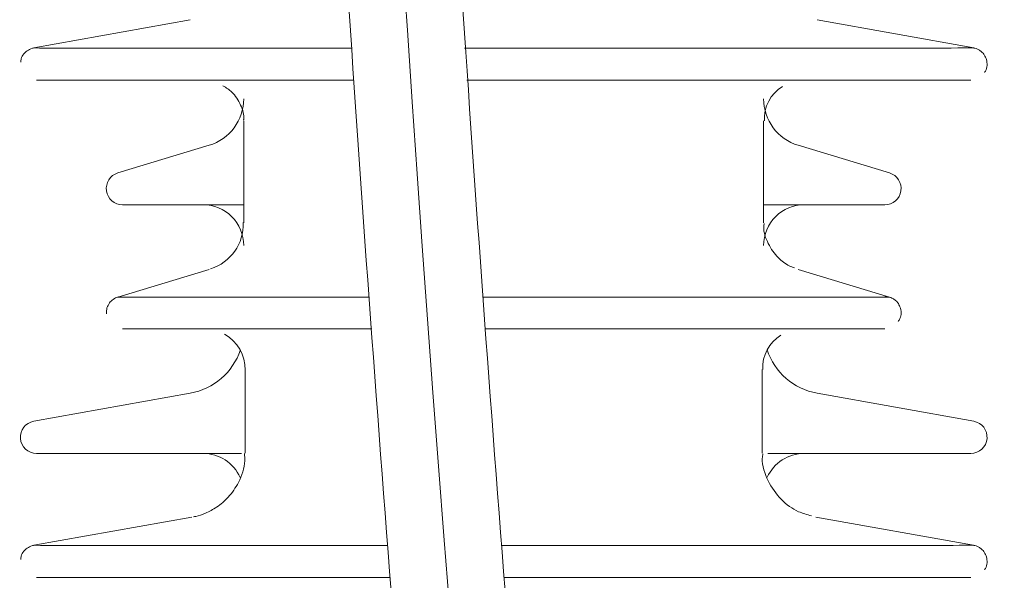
# Model space of a CAD drawing. Header units: millimetres. Extents: x -2674 to -2203, y -551 to -52.
# Tile 87 of 136: x -2296.847 to -2295.635, y -75.408 to -74.718. Entities that reach past the tile are written whole.
import ezdxf
from ezdxf.lldxf.tags import DXFTag

# ---------------------------------------------------------------- set-up
doc = ezdxf.new("R2010")
doc.units = ezdxf.units.MM
doc.layers.add('layer 1', color=7, linetype='Continuous')
tags = doc.linetypes.add('New Line12', pattern=[28.3, 19, -3.1, 3.1, -3.1]).pattern_tags.tags
tags[10:11] = [DXFTag(74, 4), DXFTag(75, 0), DXFTag(340, '0'), DXFTag(46, 1.0), DXFTag(50, 0.0), DXFTag(44, 0.0), DXFTag(45, 0.0)]
tags[8:9] = [DXFTag(74, 4), DXFTag(75, 0), DXFTag(340, '0'), DXFTag(46, 1.0), DXFTag(50, 0.0), DXFTag(44, 0.0), DXFTag(45, 0.0)]
tags[6:7] = [DXFTag(74, 4), DXFTag(75, 0), DXFTag(340, '0'), DXFTag(46, 1.0), DXFTag(50, 0.0), DXFTag(44, 0.0), DXFTag(45, 0.0)]
tags[4:5] = [DXFTag(74, 4), DXFTag(75, 0), DXFTag(340, '0'), DXFTag(46, 1.0), DXFTag(50, 0.0), DXFTag(44, 0.0), DXFTag(45, 0.0)]

msp = doc.modelspace()

# ---------------------------------------------------------------- linework, layer by layer
at = {"layer": 'layer 1', "linetype": 'New Line12', "lineweight": 9}
msp.add_open_spline([(-2295.9439, -71.8977), (-2295.9439, -71.8883), (-2295.9439, -71.8789), (-2295.9439, -71.8695), (-2295.9439, -71.8695), (-2295.9439, -69.8824), (-2296.3738, -70.3247), (-2296.4417, -72.0837), (-2296.4417, -72.0837), (-2296.5411, -74.6617), (-2295.8628, -80.0682), (-2295.4252, -83.2949), (-2295.4252, -83.2949), (-2295.1805, -85.0989), (-2295.0111, -86.2216), (-2295.0111, -88.5338), (-2295.0111, -88.5338), (-2295.0111, -88.5391), (-2295.0111, -88.5445), (-2295.0111, -88.5498), (-2295.0111, -88.5498), (-2295.0111, -92.716), (-2294.88, -96.4903), (-2294.88, -100.6565), (-2294.88, -100.6565), (-2294.88, -100.6582), (-2294.88, -100.6599), (-2294.88, -100.6615)], degree=3, knots=[0, 0, 0, 0, 0.125, 0.125, 0.125, 0.125, 0.25, 0.25, 0.25, 0.25, 0.375, 0.375, 0.375, 0.375, 0.5, 0.5, 0.5, 0.5, 0.625, 0.625, 0.625, 0.625, 0.75, 0.75, 0.75, 0.75, 1, 1, 1, 1], dxfattribs=at)
at = {"layer": 'layer 1', "lineweight": 9}
for points, knots in [([(-2295.874, -71.8789), (-2295.8746, -71.76), (-2295.8753, -71.6591), (-2295.8777, -71.5616), (-2295.8777, -71.5616), (-2295.88, -71.4703), (-2295.8837, -71.3818), (-2295.8883, -71.3007), (-2295.8883, -71.3007), (-2295.8925, -71.2288), (-2295.8974, -71.1627), (-2295.903, -71.1014), (-2295.903, -71.1014), (-2295.9081, -71.0472), (-2295.9137, -70.9968), (-2295.9199, -70.9501), (-2295.9199, -70.9501), (-2295.9316, -70.8621), (-2295.9456, -70.7874), (-2295.9609, -70.7261), (-2295.9609, -70.7261), (-2295.9755, -70.6683), (-2295.9913, -70.6224), (-2296.0124, -70.5837), (-2296.0124, -70.5837), (-2296.0222, -70.5659), (-2296.033, -70.5496), (-2296.0459, -70.5357), (-2296.0459, -70.5357), (-2296.0578, -70.5228), (-2296.0715, -70.5119), (-2296.0858, -70.5043), (-2296.0858, -70.5043), (-2296.0977, -70.4979), (-2296.1101, -70.4938), (-2296.1232, -70.4921), (-2296.1232, -70.4921), (-2296.1333, -70.4908), (-2296.1439, -70.491), (-2296.1535, -70.4923), (-2296.1535, -70.4923), (-2296.1632, -70.4937), (-2296.1717, -70.4963), (-2296.1799, -70.4998), (-2296.1799, -70.4998), (-2296.1917, -70.5048), (-2296.2026, -70.5117), (-2296.2132, -70.5203), (-2296.2132, -70.5203), (-2296.2268, -70.5315), (-2296.2398, -70.5456), (-2296.2521, -70.5625), (-2296.2521, -70.5625), (-2296.2655, -70.5807), (-2296.2782, -70.6021), (-2296.2904, -70.6266), (-2296.2904, -70.6266), (-2296.3005, -70.6471), (-2296.3103, -70.6697), (-2296.3194, -70.6938), (-2296.3194, -70.6938), (-2296.3293, -70.7199), (-2296.3385, -70.7478), (-2296.3471, -70.7768), (-2296.3471, -70.7768), (-2296.3547, -70.8022), (-2296.3619, -70.8285), (-2296.369, -70.8567), (-2296.369, -70.8567), (-2296.3774, -70.8902), (-2296.3857, -70.9263), (-2296.3937, -70.9647), (-2296.3937, -70.9647), (-2296.403, -71.009), (-2296.4119, -71.0564), (-2296.4205, -71.107), (-2296.4205, -71.107), (-2296.4293, -71.1588), (-2296.4377, -71.2139), (-2296.4456, -71.2722), (-2296.4456, -71.2722), (-2296.4532, -71.3286), (-2296.4605, -71.3879), (-2296.4672, -71.4503), (-2296.4672, -71.4503), (-2296.4736, -71.5103), (-2296.4796, -71.5732), (-2296.4851, -71.6389), (-2296.4851, -71.6389), (-2296.4974, -71.786), (-2296.507, -71.9475), (-2296.5131, -72.1228), (-2296.5131, -72.1228), (-2296.5192, -72.2967), (-2296.5219, -72.4842), (-2296.5214, -72.6836), (-2296.5214, -72.6836), (-2296.5209, -72.8825), (-2296.5172, -73.0933), (-2296.5107, -73.3133), (-2296.5107, -73.3133), (-2296.5041, -73.5337), (-2296.4947, -73.7635), (-2296.4827, -74.0004), (-2296.4827, -74.0004), (-2296.4707, -74.2375), (-2296.4563, -74.4818), (-2296.4397, -74.731), (-2296.4397, -74.731), (-2296.4231, -74.9807), (-2296.4044, -75.2355), (-2296.3839, -75.4936), (-2296.3839, -75.4936), (-2296.3634, -75.752), (-2296.3411, -76.0138), (-2296.3175, -76.2776), (-2296.3175, -76.2776), (-2296.2938, -76.5416), (-2296.2686, -76.8076), (-2296.2424, -77.0745), (-2296.2424, -77.0745), (-2296.2161, -77.3416), (-2296.1887, -77.6095), (-2296.1604, -77.8773), (-2296.1604, -77.8773), (-2296.1321, -78.1451), (-2296.1029, -78.4128), (-2296.0731, -78.6794), (-2296.0731, -78.6794), (-2296.0432, -78.9462), (-2296.0127, -79.212), (-2295.9818, -79.4758), (-2295.9818, -79.4758), (-2295.9509, -79.7396), (-2295.9195, -80.0014), (-2295.8879, -80.2605), (-2295.8879, -80.2605), (-2295.8564, -80.5194), (-2295.8246, -80.7756), (-2295.7928, -81.0279), (-2295.7928, -81.0279), (-2295.7611, -81.2801), (-2295.7293, -81.5285), (-2295.6978, -81.7718), (-2295.6978, -81.7718), (-2295.6664, -82.0148), (-2295.6351, -82.2529), (-2295.6044, -82.4846), (-2295.6044, -82.4846), (-2295.5738, -82.7161), (-2295.5436, -82.9413), (-2295.5143, -83.158), (-2295.5143, -83.158), (-2295.485, -83.3746), (-2295.4566, -83.5829), (-2295.4293, -83.7842), (-2295.4293, -83.7842), (-2295.4019, -83.9861), (-2295.3756, -84.1812), (-2295.3505, -84.3731), (-2295.3505, -84.3731), (-2295.3254, -84.5656), (-2295.3016, -84.7549), (-2295.2791, -84.9452), (-2295.2791, -84.9452), (-2295.2566, -85.135), (-2295.2355, -85.3258), (-2295.2159, -85.5222), (-2295.2159, -85.5222), (-2295.1965, -85.7171), (-2295.1787, -85.9176), (-2295.1627, -86.1281), (-2295.1627, -86.1281), (-2295.1508, -86.2838), (-2295.14, -86.4451), (-2295.1304, -86.613), (-2295.1304, -86.613), (-2295.1209, -86.7795), (-2295.1126, -86.9527), (-2295.1058, -87.1321), (-2295.1058, -87.1321), (-2295.0999, -87.2854), (-2295.0951, -87.4433), (-2295.0913, -87.6046), (-2295.0913, -87.6046), (-2295.0874, -87.7691), (-2295.0846, -87.9372), (-2295.0831, -88.1066), (-2295.0831, -88.1066), (-2295.0815, -88.2829), (-2295.0812, -88.4606), (-2295.081, -88.6381), (-2295.081, -88.6381), (-2295.0808, -88.8144), (-2295.0806, -88.9904), (-2295.0801, -89.1661), (-2295.0801, -89.1661), (-2295.0796, -89.3395), (-2295.0789, -89.5125), (-2295.078, -89.685), (-2295.078, -89.685), (-2295.077, -89.8561), (-2295.0759, -90.0266), (-2295.0747, -90.1964), (-2295.0747, -90.1964), (-2295.0734, -90.3656), (-2295.072, -90.5341), (-2295.0704, -90.7019), (-2295.0704, -90.7019), (-2295.0672, -91.0529), (-2295.0633, -91.4007), (-2295.0589, -91.7452), (-2295.0589, -91.7452), (-2295.0546, -92.0904), (-2295.0498, -92.4323), (-2295.0448, -92.7719), (-2295.0448, -92.7719), (-2295.0397, -93.1119), (-2295.0344, -93.4496), (-2295.0289, -93.7862), (-2295.0289, -93.7862), (-2295.0235, -94.123), (-2295.0179, -94.4587), (-2295.0124, -94.7946), (-2295.0124, -94.7946), (-2295.0068, -95.1304), (-2295.0013, -95.4664), (-2294.996, -95.804), (-2294.996, -95.804), (-2294.9921, -96.0514), (-2294.9883, -96.2996), (-2294.9846, -96.5491), (-2294.9846, -96.5491), (-2294.9809, -96.7984), (-2294.9774, -97.049), (-2294.9742, -97.3012), (-2294.9742, -97.3012), (-2294.9709, -97.5487), (-2294.9679, -97.7977), (-2294.9652, -98.0485), (-2294.9652, -98.0485), (-2294.9642, -98.1443), (-2294.9632, -98.2403), (-2294.9622, -98.3366), (-2294.9622, -98.3366), (-2294.9612, -98.4346), (-2294.9603, -98.5329), (-2294.9594, -98.6314), (-2294.9594, -98.6314), (-2294.9583, -98.7544), (-2294.9573, -98.878), (-2294.9564, -99.0016), (-2294.9564, -99.0016), (-2294.9553, -99.1543), (-2294.9543, -99.3071), (-2294.9534, -99.462), (-2294.9534, -99.462), (-2294.9524, -99.6466), (-2294.9515, -99.8343), (-2294.951, -100.0144), (-2294.951, -100.0144), (-2294.9505, -100.1756), (-2294.9503, -100.3307), (-2294.9501, -100.5015)], [0, 0, 0, 0, 0.014925, 0.014925, 0.014925, 0.014925, 0.029851, 0.029851, 0.029851, 0.029851, 0.044776, 0.044776, 0.044776, 0.044776, 0.059701, 0.059701, 0.059701, 0.059701, 0.074627, 0.074627, 0.074627, 0.074627, 0.089552, 0.089552, 0.089552, 0.089552, 0.104478, 0.104478, 0.104478, 0.104478, 0.119403, 0.119403, 0.119403, 0.119403, 0.134328, 0.134328, 0.134328, 0.134328, 0.149254, 0.149254, 0.149254, 0.149254, 0.164179, 0.164179, 0.164179, 0.164179, 0.179104, 0.179104, 0.179104, 0.179104, 0.19403, 0.19403, 0.19403, 0.19403, 0.208955, 0.208955, 0.208955, 0.208955, 0.223881, 0.223881, 0.223881, 0.223881, 0.238806, 0.238806, 0.238806, 0.238806, 0.253731, 0.253731, 0.253731, 0.253731, 0.268657, 0.268657, 0.268657, 0.268657, 0.283582, 0.283582, 0.283582, 0.283582, 0.298507, 0.298507, 0.298507, 0.298507, 0.313433, 0.313433, 0.313433, 0.313433, 0.328358, 0.328358, 0.328358, 0.328358, 0.343284, 0.343284, 0.343284, 0.343284, 0.358209, 0.358209, 0.358209, 0.358209, 0.373134, 0.373134, 0.373134, 0.373134, 0.38806, 0.38806, 0.38806, 0.38806, 0.402985, 0.402985, 0.402985, 0.402985, 0.41791, 0.41791, 0.41791, 0.41791, 0.432836, 0.432836, 0.432836, 0.432836, 0.447761, 0.447761, 0.447761, 0.447761, 0.462687, 0.462687, 0.462687, 0.462687, 0.477612, 0.477612, 0.477612, 0.477612, 0.492537, 0.492537, 0.492537, 0.492537, 0.507463, 0.507463, 0.507463, 0.507463, 0.522388, 0.522388, 0.522388, 0.522388, 0.537313, 0.537313, 0.537313, 0.537313, 0.552239, 0.552239, 0.552239, 0.552239, 0.567164, 0.567164, 0.567164, 0.567164, 0.58209, 0.58209, 0.58209, 0.58209, 0.597015, 0.597015, 0.597015, 0.597015, 0.61194, 0.61194, 0.61194, 0.61194, 0.626866, 0.626866, 0.626866, 0.626866, 0.641791, 0.641791, 0.641791, 0.641791, 0.656716, 0.656716, 0.656716, 0.656716, 0.671642, 0.671642, 0.671642, 0.671642, 0.686567, 0.686567, 0.686567, 0.686567, 0.701493, 0.701493, 0.701493, 0.701493, 0.716418, 0.716418, 0.716418, 0.716418, 0.731343, 0.731343, 0.731343, 0.731343, 0.746269, 0.746269, 0.746269, 0.746269, 0.761194, 0.761194, 0.761194, 0.761194, 0.776119, 0.776119, 0.776119, 0.776119, 0.791045, 0.791045, 0.791045, 0.791045, 0.80597, 0.80597, 0.80597, 0.80597, 0.820896, 0.820896, 0.820896, 0.820896, 0.835821, 0.835821, 0.835821, 0.835821, 0.850746, 0.850746, 0.850746, 0.850746, 0.865672, 0.865672, 0.865672, 0.865672, 0.880597, 0.880597, 0.880597, 0.880597, 0.895522, 0.895522, 0.895522, 0.895522, 0.910448, 0.910448, 0.910448, 0.910448, 0.925373, 0.925373, 0.925373, 0.925373, 0.940299, 0.940299, 0.940299, 0.940299, 0.955224, 0.955224, 0.955224, 0.955224, 0.970149, 0.970149, 0.970149, 0.970149, 1, 1, 1, 1]), ([(-2294.8101, -100.5015), (-2294.8103, -100.3507), (-2294.8105, -100.2128), (-2294.8108, -100.0697), (-2294.8108, -100.0697), (-2294.8113, -99.9024), (-2294.812, -99.728), (-2294.8129, -99.5562), (-2294.8129, -99.5562), (-2294.8137, -99.4091), (-2294.8146, -99.2641), (-2294.8156, -99.119), (-2294.8156, -99.119), (-2294.8164, -98.998), (-2294.8173, -98.877), (-2294.8184, -98.7565), (-2294.8184, -98.7565), (-2294.8192, -98.6598), (-2294.82, -98.5634), (-2294.8209, -98.4673), (-2294.8209, -98.4673), (-2294.8218, -98.3803), (-2294.8226, -98.2936), (-2294.8235, -98.207), (-2294.8235, -98.207), (-2294.8257, -97.9981), (-2294.828, -97.7904), (-2294.8306, -97.5838), (-2294.8306, -97.5838), (-2294.8332, -97.3715), (-2294.836, -97.1603), (-2294.8389, -96.9502), (-2294.8389, -96.9502), (-2294.8441, -96.5737), (-2294.8497, -96.2006), (-2294.8556, -95.8294), (-2294.8556, -95.8294), (-2294.8614, -95.4579), (-2294.8675, -95.0884), (-2294.8736, -94.7191), (-2294.8736, -94.7191), (-2294.879, -94.3894), (-2294.8845, -94.0598), (-2294.8898, -93.7291), (-2294.8898, -93.7291), (-2294.8952, -93.3986), (-2294.9004, -93.067), (-2294.9053, -92.7332), (-2294.9053, -92.7332), (-2294.9103, -92.3998), (-2294.9149, -92.0642), (-2294.9192, -91.7255), (-2294.9192, -91.7255), (-2294.9234, -91.3875), (-2294.9272, -91.0464), (-2294.9304, -90.7021), (-2294.9304, -90.7021), (-2294.9323, -90.5067), (-2294.9339, -90.3102), (-2294.9353, -90.1128), (-2294.9353, -90.1128), (-2294.9367, -89.9144), (-2294.9378, -89.7151), (-2294.9388, -89.515), (-2294.9388, -89.515), (-2294.9398, -89.3129), (-2294.9405, -89.1101), (-2294.9407, -88.9068), (-2294.9407, -88.9068), (-2294.941, -88.6992), (-2294.9406, -88.4911), (-2294.9417, -88.2838), (-2294.9417, -88.2838), (-2294.9428, -88.0828), (-2294.9454, -87.8824), (-2294.9495, -87.6866), (-2294.9495, -87.6866), (-2294.9534, -87.496), (-2294.9589, -87.3098), (-2294.9658, -87.1298), (-2294.9658, -87.1298), (-2294.9727, -86.9494), (-2294.981, -86.7753), (-2294.9905, -86.6078), (-2294.9905, -86.6078), (-2295.0001, -86.439), (-2295.011, -86.2769), (-2295.0229, -86.1202), (-2295.0229, -86.1202), (-2295.0389, -85.9088), (-2295.0569, -85.7073), (-2295.0763, -85.5115), (-2295.0763, -85.5115), (-2295.0959, -85.3143), (-2295.1171, -85.1229), (-2295.1396, -84.9326), (-2295.1396, -84.9326), (-2295.1621, -84.742), (-2295.186, -84.5525), (-2295.2111, -84.3601), (-2295.2111, -84.3601), (-2295.2361, -84.1684), (-2295.2623, -83.9737), (-2295.2896, -83.7723), (-2295.2896, -83.7723), (-2295.3168, -83.5716), (-2295.3452, -83.3642), (-2295.3744, -83.1484), (-2295.3744, -83.1484), (-2295.4035, -82.9327), (-2295.4335, -82.7087), (-2295.4641, -82.4784), (-2295.4641, -82.4784), (-2295.4946, -82.2478), (-2295.5257, -82.0108), (-2295.5571, -81.7689), (-2295.5571, -81.7689), (-2295.5884, -81.5266), (-2295.6201, -81.2794), (-2295.6517, -81.0283), (-2295.6517, -81.0283), (-2295.6834, -80.777), (-2295.715, -80.522), (-2295.7465, -80.2641), (-2295.7465, -80.2641), (-2295.778, -80.0062), (-2295.8092, -79.7454), (-2295.84, -79.4827), (-2295.84, -79.4827), (-2295.8709, -79.2199), (-2295.9013, -78.9553), (-2295.9311, -78.6895), (-2295.9311, -78.6895), (-2295.9608, -78.424), (-2295.99, -78.1574), (-2296.0182, -77.8906), (-2296.0182, -77.8906), (-2296.0465, -77.624), (-2296.0738, -77.3571), (-2296.1001, -77.0911), (-2296.1001, -77.0911), (-2296.1263, -76.8254), (-2296.1514, -76.5605), (-2296.1751, -76.2975), (-2296.1751, -76.2975), (-2296.1988, -76.0349), (-2296.2211, -75.7742), (-2296.2416, -75.5168), (-2296.2416, -75.5168), (-2296.2622, -75.2599), (-2296.281, -75.0063), (-2296.2977, -74.7576), (-2296.2977, -74.7576), (-2296.3143, -74.5095), (-2296.3289, -74.2663), (-2296.3411, -74.0301), (-2296.3411, -74.0301), (-2296.3532, -73.7944), (-2296.3628, -73.5657), (-2296.3697, -73.3462), (-2296.3697, -73.3462), (-2296.3748, -73.182), (-2296.3783, -73.023), (-2296.3801, -72.8701), (-2296.3801, -72.8701), (-2296.3819, -72.7173), (-2296.382, -72.5706), (-2296.3803, -72.431), (-2296.3803, -72.431), (-2296.3785, -72.2912), (-2296.375, -72.1584), (-2296.3696, -72.0338), (-2296.3696, -72.0338), (-2296.3642, -71.9084), (-2296.3569, -71.7913), (-2296.3482, -71.6821), (-2296.3482, -71.6821), (-2296.3431, -71.6174), (-2296.3374, -71.5555), (-2296.3313, -71.4965), (-2296.3313, -71.4965), (-2296.325, -71.4351), (-2296.3182, -71.3768), (-2296.311, -71.3215), (-2296.311, -71.3215), (-2296.3035, -71.2641), (-2296.2956, -71.2101), (-2296.2874, -71.1593), (-2296.2874, -71.1593), (-2296.2791, -71.1086), (-2296.2705, -71.0612), (-2296.2617, -71.0172), (-2296.2617, -71.0172), (-2296.254, -70.9787), (-2296.246, -70.9429), (-2296.2379, -70.9094), (-2296.2379, -70.9094), (-2296.231, -70.8811), (-2296.224, -70.8546), (-2296.2171, -70.8306), (-2296.2171, -70.8306), (-2296.2098, -70.8053), (-2296.2027, -70.7829), (-2296.1961, -70.7633), (-2296.1961, -70.7633), (-2296.1903, -70.7462), (-2296.1849, -70.7314), (-2296.1798, -70.7181), (-2296.1798, -70.7181), (-2296.1737, -70.7022), (-2296.1681, -70.6886), (-2296.1627, -70.6771), (-2296.1627, -70.6771), (-2296.1572, -70.6651), (-2296.152, -70.6554), (-2296.1476, -70.6481), (-2296.1476, -70.6481), (-2296.1441, -70.6423), (-2296.1411, -70.6381), (-2296.1386, -70.6353), (-2296.1386, -70.6353), (-2296.1368, -70.6332), (-2296.1352, -70.632), (-2296.135, -70.6314), (-2296.135, -70.6314), (-2296.1349, -70.6311), (-2296.1354, -70.6311), (-2296.136, -70.6311), (-2296.136, -70.6311), (-2296.1371, -70.6312), (-2296.1385, -70.6315), (-2296.1395, -70.6321), (-2296.1395, -70.6321), (-2296.1408, -70.6329), (-2296.1413, -70.6342), (-2296.1401, -70.6376), (-2296.1401, -70.6376), (-2296.1387, -70.6414), (-2296.1352, -70.6477), (-2296.1302, -70.6589), (-2296.1302, -70.6589), (-2296.1241, -70.6725), (-2296.1158, -70.6934), (-2296.1075, -70.7201), (-2296.1075, -70.7201), (-2296.0989, -70.7479), (-2296.0905, -70.7821), (-2296.0823, -70.8227), (-2296.0823, -70.8227), (-2296.0739, -70.8647), (-2296.0659, -70.9136), (-2296.0585, -70.9696), (-2296.0585, -70.9696), (-2296.0526, -71.0137), (-2296.0472, -71.0621), (-2296.0424, -71.1146), (-2296.0424, -71.1146), (-2296.0369, -71.1739), (-2296.0322, -71.2382), (-2296.0281, -71.3085), (-2296.0281, -71.3085), (-2296.0235, -71.3878), (-2296.0199, -71.4748), (-2296.0177, -71.5648), (-2296.0177, -71.5648), (-2296.0157, -71.6432), (-2296.0149, -71.724), (-2296.0143, -71.815)], [0, 0, 0, 0, 0.014706, 0.014706, 0.014706, 0.014706, 0.029412, 0.029412, 0.029412, 0.029412, 0.044118, 0.044118, 0.044118, 0.044118, 0.058824, 0.058824, 0.058824, 0.058824, 0.073529, 0.073529, 0.073529, 0.073529, 0.088235, 0.088235, 0.088235, 0.088235, 0.102941, 0.102941, 0.102941, 0.102941, 0.117647, 0.117647, 0.117647, 0.117647, 0.132353, 0.132353, 0.132353, 0.132353, 0.147059, 0.147059, 0.147059, 0.147059, 0.161765, 0.161765, 0.161765, 0.161765, 0.176471, 0.176471, 0.176471, 0.176471, 0.191176, 0.191176, 0.191176, 0.191176, 0.205882, 0.205882, 0.205882, 0.205882, 0.220588, 0.220588, 0.220588, 0.220588, 0.235294, 0.235294, 0.235294, 0.235294, 0.25, 0.25, 0.25, 0.25, 0.264706, 0.264706, 0.264706, 0.264706, 0.279412, 0.279412, 0.279412, 0.279412, 0.294118, 0.294118, 0.294118, 0.294118, 0.308824, 0.308824, 0.308824, 0.308824, 0.323529, 0.323529, 0.323529, 0.323529, 0.338235, 0.338235, 0.338235, 0.338235, 0.352941, 0.352941, 0.352941, 0.352941, 0.367647, 0.367647, 0.367647, 0.367647, 0.382353, 0.382353, 0.382353, 0.382353, 0.397059, 0.397059, 0.397059, 0.397059, 0.411765, 0.411765, 0.411765, 0.411765, 0.426471, 0.426471, 0.426471, 0.426471, 0.441176, 0.441176, 0.441176, 0.441176, 0.455882, 0.455882, 0.455882, 0.455882, 0.470588, 0.470588, 0.470588, 0.470588, 0.485294, 0.485294, 0.485294, 0.485294, 0.5, 0.5, 0.5, 0.5, 0.514706, 0.514706, 0.514706, 0.514706, 0.529412, 0.529412, 0.529412, 0.529412, 0.544118, 0.544118, 0.544118, 0.544118, 0.558824, 0.558824, 0.558824, 0.558824, 0.573529, 0.573529, 0.573529, 0.573529, 0.588235, 0.588235, 0.588235, 0.588235, 0.602941, 0.602941, 0.602941, 0.602941, 0.617647, 0.617647, 0.617647, 0.617647, 0.632353, 0.632353, 0.632353, 0.632353, 0.647059, 0.647059, 0.647059, 0.647059, 0.661765, 0.661765, 0.661765, 0.661765, 0.676471, 0.676471, 0.676471, 0.676471, 0.691176, 0.691176, 0.691176, 0.691176, 0.705882, 0.705882, 0.705882, 0.705882, 0.720588, 0.720588, 0.720588, 0.720588, 0.735294, 0.735294, 0.735294, 0.735294, 0.75, 0.75, 0.75, 0.75, 0.764706, 0.764706, 0.764706, 0.764706, 0.779412, 0.779412, 0.779412, 0.779412, 0.794118, 0.794118, 0.794118, 0.794118, 0.808824, 0.808824, 0.808824, 0.808824, 0.823529, 0.823529, 0.823529, 0.823529, 0.838235, 0.838235, 0.838235, 0.838235, 0.852941, 0.852941, 0.852941, 0.852941, 0.867647, 0.867647, 0.867647, 0.867647, 0.882353, 0.882353, 0.882353, 0.882353, 0.897059, 0.897059, 0.897059, 0.897059, 0.911765, 0.911765, 0.911765, 0.911765, 0.926471, 0.926471, 0.926471, 0.926471, 0.941176, 0.941176, 0.941176, 0.941176, 0.955882, 0.955882, 0.955882, 0.955882, 0.970588, 0.970588, 0.970588, 0.970588, 1, 1, 1, 1]), ([(-2296.8291, -74.7526), (-2296.8298, -74.7527), (-2296.8306, -74.7528), (-2296.8313, -74.753), (-2296.8313, -74.753), (-2296.8336, -74.7537), (-2296.8358, -74.7547), (-2296.8377, -74.7561), (-2296.8377, -74.7561), (-2296.8392, -74.7572), (-2296.8406, -74.7585), (-2296.8418, -74.76), (-2296.8418, -74.76), (-2296.8432, -74.7618), (-2296.8444, -74.7638), (-2296.845, -74.7659), (-2296.845, -74.7659), (-2296.8454, -74.7672), (-2296.8455, -74.7686), (-2296.8456, -74.7701)], [0, 0, 0, 0, 0.166667, 0.166667, 0.166667, 0.166667, 0.333333, 0.333333, 0.333333, 0.333333, 0.5, 0.5, 0.5, 0.5, 0.666667, 0.666667, 0.666667, 0.666667, 1, 1, 1, 1]), ([(-2296.2992, -74.7527), (-2296.1381, -74.7527), (-2295.9787, -74.7527), (-2295.8596, -74.7527), (-2295.8596, -74.7527), (-2295.7406, -74.7527), (-2295.6727, -74.7526), (-2295.6725, -74.7526)], [0, 0, 0, 0, 0.333333, 0.333333, 0.333333, 0.333333, 1, 1, 1, 1]), ([(-2295.6592, -74.7827), (-2295.6588, -74.7821), (-2295.6584, -74.7816), (-2295.658, -74.781), (-2295.658, -74.781), (-2295.6569, -74.779), (-2295.6563, -74.7765), (-2295.6561, -74.7741), (-2295.6561, -74.7741), (-2295.656, -74.7716), (-2295.6562, -74.7692), (-2295.6568, -74.7669), (-2295.6568, -74.7669), (-2295.6574, -74.7649), (-2295.6582, -74.763), (-2295.6594, -74.7612), (-2295.6594, -74.7612), (-2295.6604, -74.7598), (-2295.6615, -74.7585), (-2295.6628, -74.7574), (-2295.6628, -74.7574), (-2295.6639, -74.7564), (-2295.6651, -74.7556), (-2295.6663, -74.7548), (-2295.6663, -74.7548), (-2295.6674, -74.7543), (-2295.6685, -74.7538), (-2295.6696, -74.7534), (-2295.6696, -74.7534), (-2295.6705, -74.7531), (-2295.6714, -74.7528), (-2295.6723, -74.7527), (-2295.6723, -74.7527), (-2295.673, -74.7525), (-2295.6736, -74.7525), (-2295.6743, -74.7524), (-2295.6743, -74.7524), (-2295.6745, -74.7524), (-2295.6748, -74.7524), (-2295.675, -74.7524), (-2295.675, -74.7524), (-2295.6751, -74.7523), (-2295.6752, -74.7523), (-2295.6753, -74.7523), (-2295.6753, -74.7523), (-2295.6754, -74.7523), (-2295.6754, -74.7523), (-2295.6755, -74.7523), (-2295.6755, -74.7523), (-2295.6756, -74.7523), (-2295.6756, -74.7523), (-2295.6756, -74.7523), (-2295.6756, -74.7523), (-2295.6757, -74.7523), (-2295.6758, -74.7523), (-2295.6758, -74.7523), (-2295.6758, -74.7523), (-2295.6759, -74.7523), (-2295.6759, -74.7523), (-2295.676, -74.7523), (-2295.676, -74.7523), (-2295.6761, -74.7523), (-2295.6758, -74.7523), (-2295.6768, -74.7523), (-2295.6768, -74.7523), (-2295.677, -74.7523), (-2295.6772, -74.7523), (-2295.6774, -74.7523)], [0, 0, 0, 0, 0.055556, 0.055556, 0.055556, 0.055556, 0.111111, 0.111111, 0.111111, 0.111111, 0.166667, 0.166667, 0.166667, 0.166667, 0.222222, 0.222222, 0.222222, 0.222222, 0.277778, 0.277778, 0.277778, 0.277778, 0.333333, 0.333333, 0.333333, 0.333333, 0.388889, 0.388889, 0.388889, 0.388889, 0.444444, 0.444444, 0.444444, 0.444444, 0.5, 0.5, 0.5, 0.5, 0.555556, 0.555556, 0.555556, 0.555556, 0.611111, 0.611111, 0.611111, 0.611111, 0.666667, 0.666667, 0.666667, 0.666667, 0.722222, 0.722222, 0.722222, 0.722222, 0.777778, 0.777778, 0.777778, 0.777778, 0.833333, 0.833333, 0.833333, 0.833333, 0.888889, 0.888889, 0.888889, 0.888889, 1, 1, 1, 1]), ([(-2296.2963, -74.7924), (-2296.1361, -74.7924), (-2295.9779, -74.7924), (-2295.8601, -74.7924), (-2295.8601, -74.7924), (-2295.7422, -74.7923), (-2295.6755, -74.7923), (-2295.6761, -74.7923)], [0, 0, 0, 0, 0.333333, 0.333333, 0.333333, 0.333333, 1, 1, 1, 1]), ([(-2296.5968, -74.799), (-2296.5925, -74.8016), (-2296.5888, -74.804), (-2296.5857, -74.807), (-2296.5857, -74.807), (-2296.5812, -74.8113), (-2296.5777, -74.8169), (-2296.5749, -74.823), (-2296.5749, -74.823), (-2296.5723, -74.8288), (-2296.5703, -74.835), (-2296.5711, -74.8406), (-2296.5711, -74.8406), (-2296.5711, -74.8409), (-2296.5712, -74.8412), (-2296.5712, -74.8416)], [0, 0, 0, 0, 0.2, 0.2, 0.2, 0.2, 0.4, 0.4, 0.4, 0.4, 0.6, 0.6, 0.6, 0.6, 1, 1, 1, 1]), ([(-2296.7261, -74.9064), (-2296.7355, -74.9093), (-2296.7415, -74.9187), (-2296.74, -74.9285), (-2296.74, -74.9285), (-2296.7386, -74.9383), (-2296.7302, -74.9455), (-2296.7203, -74.9455)], [0, 0, 0, 0, 0.333333, 0.333333, 0.333333, 0.333333, 1, 1, 1, 1]), ([(-2295.7818, -74.9455), (-2295.7719, -74.9455), (-2295.7635, -74.9383), (-2295.7621, -74.9285), (-2295.7621, -74.9285), (-2295.7606, -74.9187), (-2295.7666, -74.9093), (-2295.7761, -74.9064)], [0, 0, 0, 0, 0.333333, 0.333333, 0.333333, 0.333333, 1, 1, 1, 1]), ([(-2296.5711, -74.9955), (-2296.5711, -74.9823), (-2296.5763, -74.9696), (-2296.5857, -74.9602), (-2296.5857, -74.9602), (-2296.5951, -74.9508), (-2296.6078, -74.9455), (-2296.6211, -74.9455)], [0, 0, 0, 0, 0.333333, 0.333333, 0.333333, 0.333333, 1, 1, 1, 1]), ([(-2295.8811, -74.9455), (-2295.8943, -74.9455), (-2295.907, -74.9508), (-2295.9164, -74.9602), (-2295.9164, -74.9602), (-2295.9258, -74.9696), (-2295.9311, -74.9823), (-2295.9311, -74.9955)], [0, 0, 0, 0, 0.333333, 0.333333, 0.333333, 0.333333, 1, 1, 1, 1]), ([(-2295.8929, -75.0233), (-2295.8954, -75.0224), (-2295.8975, -75.0216), (-2295.8995, -75.0206), (-2295.8995, -75.0206), (-2295.9043, -75.0183), (-2295.9089, -75.0148), (-2295.9128, -75.0109), (-2295.9128, -75.0109), (-2295.9179, -75.0058), (-2295.922, -75), (-2295.9253, -74.9934), (-2295.9253, -74.9934), (-2295.9286, -74.9868), (-2295.9312, -74.9795), (-2295.9309, -74.9727), (-2295.9309, -74.9727), (-2295.9308, -74.9713), (-2295.9306, -74.97), (-2295.9303, -74.9684)], [0, 0, 0, 0, 0.166667, 0.166667, 0.166667, 0.166667, 0.333333, 0.333333, 0.333333, 0.333333, 0.5, 0.5, 0.5, 0.5, 0.666667, 0.666667, 0.666667, 0.666667, 1, 1, 1, 1]), ([(-2296.7255, -75.059), (-2296.7277, -75.0596), (-2296.7299, -75.0606), (-2296.7318, -75.062), (-2296.7318, -75.062), (-2296.7335, -75.0632), (-2296.7351, -75.0647), (-2296.7363, -75.0664), (-2296.7363, -75.0664), (-2296.7377, -75.0683), (-2296.7388, -75.0704), (-2296.7394, -75.0725), (-2296.7394, -75.0725), (-2296.74, -75.0747), (-2296.7402, -75.077), (-2296.7402, -75.0796)], [0, 0, 0, 0, 0.2, 0.2, 0.2, 0.2, 0.4, 0.4, 0.4, 0.4, 0.6, 0.6, 0.6, 0.6, 1, 1, 1, 1]), ([(-2296.2763, -75.0592), (-2296.1462, -75.0592), (-2296.0191, -75.0592), (-2295.9245, -75.0592), (-2295.9245, -75.0592), (-2295.83, -75.0592), (-2295.7763, -75.0592), (-2295.7761, -75.0592)], [0, 0, 0, 0, 0.333333, 0.333333, 0.333333, 0.333333, 1, 1, 1, 1]), ([(-2295.7655, -75.0892), (-2295.7646, -75.088), (-2295.7638, -75.0869), (-2295.7632, -75.0857), (-2295.7632, -75.0857), (-2295.7623, -75.0836), (-2295.7618, -75.0811), (-2295.7618, -75.0786), (-2295.7618, -75.0786), (-2295.7618, -75.076), (-2295.7623, -75.0735), (-2295.7632, -75.0712), (-2295.7632, -75.0712), (-2295.7639, -75.0693), (-2295.7649, -75.0676), (-2295.7661, -75.066), (-2295.7661, -75.066), (-2295.7671, -75.0647), (-2295.7682, -75.0636), (-2295.7695, -75.0626), (-2295.7695, -75.0626), (-2295.7706, -75.0617), (-2295.7718, -75.061), (-2295.7731, -75.0604), (-2295.7731, -75.0604), (-2295.7741, -75.0599), (-2295.7751, -75.0594), (-2295.7762, -75.0591), (-2295.7762, -75.0591), (-2295.777, -75.0589), (-2295.7779, -75.0587), (-2295.7788, -75.0586), (-2295.7788, -75.0586), (-2295.7793, -75.0585), (-2295.7799, -75.0584), (-2295.7805, -75.0584), (-2295.7805, -75.0584), (-2295.7806, -75.0584), (-2295.7808, -75.0584), (-2295.781, -75.0583), (-2295.781, -75.0583), (-2295.781, -75.0583), (-2295.7811, -75.0583), (-2295.7812, -75.0583), (-2295.7812, -75.0583), (-2295.7813, -75.0583), (-2295.7813, -75.0583), (-2295.7814, -75.0583), (-2295.7814, -75.0583), (-2295.7814, -75.0583), (-2295.7815, -75.0583), (-2295.7815, -75.0583), (-2295.7815, -75.0583), (-2295.7816, -75.0583), (-2295.7816, -75.0583), (-2295.7816, -75.0583), (-2295.7816, -75.0583), (-2295.7817, -75.0583), (-2295.7818, -75.0583), (-2295.7818, -75.0583), (-2295.7818, -75.0583), (-2295.7818, -75.0583), (-2295.7819, -75.0583), (-2295.7819, -75.0583)], [0, 0, 0, 0, 0.058824, 0.058824, 0.058824, 0.058824, 0.117647, 0.117647, 0.117647, 0.117647, 0.176471, 0.176471, 0.176471, 0.176471, 0.235294, 0.235294, 0.235294, 0.235294, 0.294118, 0.294118, 0.294118, 0.294118, 0.352941, 0.352941, 0.352941, 0.352941, 0.411765, 0.411765, 0.411765, 0.411765, 0.470588, 0.470588, 0.470588, 0.470588, 0.529412, 0.529412, 0.529412, 0.529412, 0.588235, 0.588235, 0.588235, 0.588235, 0.647059, 0.647059, 0.647059, 0.647059, 0.705882, 0.705882, 0.705882, 0.705882, 0.764706, 0.764706, 0.764706, 0.764706, 0.823529, 0.823529, 0.823529, 0.823529, 0.882353, 0.882353, 0.882353, 0.882353, 1, 1, 1, 1]), ([(-2296.2733, -75.0984), (-2296.1448, -75.0984), (-2296.0195, -75.0984), (-2295.9265, -75.0983), (-2295.9265, -75.0983), (-2295.8336, -75.0983), (-2295.7813, -75.0983), (-2295.7818, -75.0983)], [0, 0, 0, 0, 0.333333, 0.333333, 0.333333, 0.333333, 1, 1, 1, 1]), ([(-2296.8296, -75.2119), (-2296.8398, -75.2137), (-2296.8469, -75.223), (-2296.846, -75.2333), (-2296.846, -75.2333), (-2296.8451, -75.2436), (-2296.8364, -75.2515), (-2296.8261, -75.2515)], [0, 0, 0, 0, 0.333333, 0.333333, 0.333333, 0.333333, 1, 1, 1, 1]), ([(-2295.6761, -75.2515), (-2295.6657, -75.2515), (-2295.657, -75.2436), (-2295.6561, -75.2333), (-2295.6561, -75.2333), (-2295.6552, -75.223), (-2295.6623, -75.2137), (-2295.6725, -75.2119)], [0, 0, 0, 0, 0.333333, 0.333333, 0.333333, 0.333333, 1, 1, 1, 1]), ([(-2296.5703, -75.2515), (-2296.5699, -75.2548), (-2296.5696, -75.2577), (-2296.5697, -75.2606), (-2296.5697, -75.2606), (-2296.5699, -75.2695), (-2296.5733, -75.2788), (-2296.5776, -75.2872), (-2296.5776, -75.2872), (-2296.5811, -75.2939), (-2296.5853, -75.3), (-2296.5902, -75.3054), (-2296.5902, -75.3054), (-2296.5944, -75.31), (-2296.5992, -75.3141), (-2296.6044, -75.3176), (-2296.6044, -75.3176), (-2296.6087, -75.3205), (-2296.6133, -75.3229), (-2296.6181, -75.325), (-2296.6181, -75.325), (-2296.6221, -75.3267), (-2296.6262, -75.3282), (-2296.6301, -75.329), (-2296.6301, -75.329), (-2296.631, -75.3292), (-2296.6319, -75.3293), (-2296.633, -75.3295)], [0, 0, 0, 0, 0.125, 0.125, 0.125, 0.125, 0.25, 0.25, 0.25, 0.25, 0.375, 0.375, 0.375, 0.375, 0.5, 0.5, 0.5, 0.5, 0.625, 0.625, 0.625, 0.625, 0.75, 0.75, 0.75, 0.75, 1, 1, 1, 1]), ([(-2295.872, -75.3284), (-2295.878, -75.3269), (-2295.883, -75.3254), (-2295.888, -75.3232), (-2295.888, -75.3232), (-2295.8957, -75.3197), (-2295.9032, -75.3143), (-2295.9094, -75.308), (-2295.9094, -75.308), (-2295.916, -75.3013), (-2295.9211, -75.2938), (-2295.9254, -75.2852), (-2295.9254, -75.2852), (-2295.9298, -75.2765), (-2295.9332, -75.2667), (-2295.9327, -75.2576), (-2295.9327, -75.2576), (-2295.9326, -75.2558), (-2295.9323, -75.254), (-2295.932, -75.252)], [0, 0, 0, 0, 0.166667, 0.166667, 0.166667, 0.166667, 0.333333, 0.333333, 0.333333, 0.333333, 0.5, 0.5, 0.5, 0.5, 0.666667, 0.666667, 0.666667, 0.666667, 1, 1, 1, 1]), ([(-2296.8262, -75.3643), (-2296.8262, -75.3643), (-2296.8262, -75.3643), (-2296.8263, -75.3643), (-2296.8263, -75.3643), (-2296.8263, -75.3643), (-2296.8263, -75.3643), (-2296.8264, -75.3643), (-2296.8264, -75.3643), (-2296.8265, -75.3643), (-2296.8265, -75.3643), (-2296.8266, -75.3643), (-2296.8266, -75.3643), (-2296.8267, -75.3643), (-2296.8268, -75.3643), (-2296.8269, -75.3643), (-2296.8269, -75.3643), (-2296.827, -75.3643), (-2296.8272, -75.3644), (-2296.8273, -75.3644), (-2296.8273, -75.3644), (-2296.8277, -75.3644), (-2296.8281, -75.3644), (-2296.8286, -75.3645), (-2296.8286, -75.3645), (-2296.8295, -75.3646), (-2296.8304, -75.3648), (-2296.8313, -75.365), (-2296.8313, -75.365), (-2296.8336, -75.3657), (-2296.8358, -75.3667), (-2296.8377, -75.3681), (-2296.8377, -75.3681), (-2296.8392, -75.3692), (-2296.8406, -75.3705), (-2296.8418, -75.372), (-2296.8418, -75.372), (-2296.8432, -75.3738), (-2296.8444, -75.3758), (-2296.845, -75.3779), (-2296.845, -75.3779), (-2296.8454, -75.3792), (-2296.8455, -75.3806), (-2296.8456, -75.3821)], [0, 0, 0, 0, 0.083333, 0.083333, 0.083333, 0.083333, 0.166667, 0.166667, 0.166667, 0.166667, 0.25, 0.25, 0.25, 0.25, 0.333333, 0.333333, 0.333333, 0.333333, 0.416667, 0.416667, 0.416667, 0.416667, 0.5, 0.5, 0.5, 0.5, 0.583333, 0.583333, 0.583333, 0.583333, 0.666667, 0.666667, 0.666667, 0.666667, 0.75, 0.75, 0.75, 0.75, 0.833333, 0.833333, 0.833333, 0.833333, 1, 1, 1, 1]), ([(-2296.2535, -75.3647), (-2296.0997, -75.3647), (-2295.9521, -75.3647), (-2295.8431, -75.3647), (-2295.8431, -75.3647), (-2295.7341, -75.3647), (-2295.6727, -75.3646), (-2295.6726, -75.3646)], [0, 0, 0, 0, 0.333333, 0.333333, 0.333333, 0.333333, 1, 1, 1, 1]), ([(-2295.6592, -75.3947), (-2295.6588, -75.3941), (-2295.6584, -75.3936), (-2295.658, -75.393), (-2295.658, -75.393), (-2295.6569, -75.391), (-2295.6563, -75.3885), (-2295.6561, -75.3861), (-2295.6561, -75.3861), (-2295.656, -75.3836), (-2295.6562, -75.3812), (-2295.6568, -75.3789), (-2295.6568, -75.3789), (-2295.6574, -75.3769), (-2295.6582, -75.375), (-2295.6594, -75.3732), (-2295.6594, -75.3732), (-2295.6604, -75.3718), (-2295.6615, -75.3705), (-2295.6628, -75.3694), (-2295.6628, -75.3694), (-2295.6639, -75.3684), (-2295.6651, -75.3676), (-2295.6663, -75.3668), (-2295.6663, -75.3668), (-2295.6674, -75.3663), (-2295.6685, -75.3658), (-2295.6696, -75.3654), (-2295.6696, -75.3654), (-2295.6705, -75.3651), (-2295.6714, -75.3648), (-2295.6723, -75.3647), (-2295.6723, -75.3647), (-2295.673, -75.3645), (-2295.6736, -75.3645), (-2295.6743, -75.3644), (-2295.6743, -75.3644), (-2295.6745, -75.3644), (-2295.6748, -75.3644), (-2295.675, -75.3644), (-2295.675, -75.3644), (-2295.6751, -75.3643), (-2295.6752, -75.3643), (-2295.6753, -75.3643), (-2295.6753, -75.3643), (-2295.6754, -75.3643), (-2295.6754, -75.3643), (-2295.6755, -75.3643), (-2295.6755, -75.3643), (-2295.6756, -75.3643), (-2295.6756, -75.3643), (-2295.6756, -75.3643), (-2295.6756, -75.3643), (-2295.6757, -75.3643), (-2295.6758, -75.3643), (-2295.6758, -75.3643), (-2295.6758, -75.3643), (-2295.6759, -75.3643), (-2295.6759, -75.3643), (-2295.676, -75.3643), (-2295.676, -75.3643), (-2295.6761, -75.3643), (-2295.6758, -75.3643), (-2295.6768, -75.3643), (-2295.6768, -75.3643), (-2295.677, -75.3643), (-2295.6772, -75.3643), (-2295.6774, -75.3643)], [0, 0, 0, 0, 0.055556, 0.055556, 0.055556, 0.055556, 0.111111, 0.111111, 0.111111, 0.111111, 0.166667, 0.166667, 0.166667, 0.166667, 0.222222, 0.222222, 0.222222, 0.222222, 0.277778, 0.277778, 0.277778, 0.277778, 0.333333, 0.333333, 0.333333, 0.333333, 0.388889, 0.388889, 0.388889, 0.388889, 0.444444, 0.444444, 0.444444, 0.444444, 0.5, 0.5, 0.5, 0.5, 0.555556, 0.555556, 0.555556, 0.555556, 0.611111, 0.611111, 0.611111, 0.611111, 0.666667, 0.666667, 0.666667, 0.666667, 0.722222, 0.722222, 0.722222, 0.722222, 0.777778, 0.777778, 0.777778, 0.777778, 0.833333, 0.833333, 0.833333, 0.833333, 0.888889, 0.888889, 0.888889, 0.888889, 1, 1, 1, 1]), ([(-2296.2505, -75.4044), (-2296.0977, -75.4044), (-2295.9513, -75.4044), (-2295.8435, -75.4044), (-2295.8435, -75.4044), (-2295.7358, -75.4043), (-2295.6755, -75.4043), (-2295.6761, -75.4043)], [0, 0, 0, 0, 0.333333, 0.333333, 0.333333, 0.333333, 1, 1, 1, 1])]:
    msp.add_open_spline(points, degree=3, knots=knots, dxfattribs=at)
for points in [[(-2296.6369, -74.7181), (-2296.6369, -74.7181), (-2296.8296, -74.7526), (-2296.8296, -74.7526)], [(-2295.6725, -74.7526), (-2295.6725, -74.7526), (-2295.8652, -74.7181), (-2295.8652, -74.7181)], [(-2296.8296, -74.7526), (-2296.8296, -74.7527), (-2296.6723, -74.7527), (-2296.4383, -74.7527)], [(-2296.8261, -74.7923), (-2296.8256, -74.7923), (-2296.6686, -74.7924), (-2296.4354, -74.7924)], [(-2295.9079, -74.8002), (-2295.9225, -74.809), (-2295.9311, -74.8252), (-2295.9302, -74.8423)], [(-2296.6137, -74.8724), (-2296.5884, -74.8648), (-2296.5711, -74.8415), (-2296.5711, -74.815)], [(-2295.9311, -74.815), (-2295.9311, -74.8415), (-2295.9137, -74.8648), (-2295.8884, -74.8724)], [(-2296.5711, -74.8423), (-2296.5711, -74.8423), (-2296.5711, -74.9678), (-2296.5711, -74.9678)], [(-2295.9311, -74.9678), (-2295.9311, -74.9678), (-2295.9311, -74.8423), (-2295.9311, -74.8423)], [(-2296.6137, -74.8724), (-2296.6137, -74.8724), (-2296.7261, -74.9064), (-2296.7261, -74.9064)], [(-2295.7761, -74.9064), (-2295.7761, -74.9064), (-2295.8884, -74.8724), (-2295.8884, -74.8724)], [(-2296.5711, -74.9455), (-2296.5711, -74.9455), (-2296.7203, -74.9455), (-2296.7203, -74.9455)], [(-2295.7818, -74.9455), (-2295.7818, -74.9455), (-2295.9311, -74.9455), (-2295.9311, -74.9455)], [(-2296.6119, -75.0245), (-2296.5872, -75.0166), (-2296.5708, -74.9933), (-2296.5717, -74.9675)], [(-2296.6137, -75.0252), (-2296.6137, -75.0252), (-2296.7261, -75.0592), (-2296.7261, -75.0592)], [(-2295.7761, -75.0592), (-2295.7761, -75.0592), (-2295.8884, -75.0252), (-2295.8884, -75.0252)], [(-2296.7261, -75.0592), (-2296.7261, -75.0592), (-2296.6026, -75.0592), (-2296.4165, -75.0592)], [(-2296.7203, -75.0983), (-2296.7203, -75.0983), (-2296.5978, -75.0984), (-2296.4135, -75.0984)], [(-2296.5693, -75.149), (-2296.5688, -75.1307), (-2296.5787, -75.1136), (-2296.5949, -75.1049)], [(-2295.9098, -75.1062), (-2295.9244, -75.115), (-2295.933, -75.1312), (-2295.9322, -75.1482)], [(-2295.9269, -75.1239), (-2295.9177, -75.1517), (-2295.894, -75.1722), (-2295.8652, -75.1774)], [(-2296.6369, -75.1774), (-2296.6082, -75.1722), (-2296.5845, -75.1518), (-2296.5752, -75.1241)], [(-2296.5692, -75.1483), (-2296.5692, -75.1483), (-2296.5692, -75.2513), (-2296.5692, -75.2513)], [(-2295.9329, -75.2513), (-2295.9329, -75.2513), (-2295.9329, -75.1483), (-2295.9329, -75.1483)], [(-2296.6369, -75.1774), (-2296.6369, -75.1774), (-2296.8296, -75.2119), (-2296.8296, -75.2119)], [(-2295.6725, -75.2119), (-2295.6725, -75.2119), (-2295.8652, -75.1774), (-2295.8652, -75.1774)], [(-2296.5738, -75.2515), (-2296.5738, -75.2515), (-2296.8261, -75.2515), (-2296.8261, -75.2515)], [(-2296.5755, -75.281), (-2296.5835, -75.2631), (-2296.6014, -75.2515), (-2296.6211, -75.2515)], [(-2295.8811, -75.2515), (-2295.9007, -75.2515), (-2295.9185, -75.263), (-2295.9266, -75.2809)], [(-2295.6761, -75.2515), (-2295.6761, -75.2515), (-2295.9258, -75.2515), (-2295.9258, -75.2515)], [(-2296.6351, -75.3301), (-2296.6351, -75.3301), (-2296.8296, -75.3646), (-2296.8296, -75.3646)], [(-2295.6726, -75.3646), (-2295.6726, -75.3646), (-2295.867, -75.3301), (-2295.867, -75.3301)], [(-2296.8296, -75.3646), (-2296.8296, -75.3647), (-2296.6506, -75.3647), (-2296.3947, -75.3647)], [(-2296.8261, -75.4043), (-2296.8256, -75.4043), (-2296.6468, -75.4044), (-2296.3918, -75.4044)]]:
    msp.add_open_spline(points, degree=3, dxfattribs=at)

doc.saveas('drawing.dxf')
